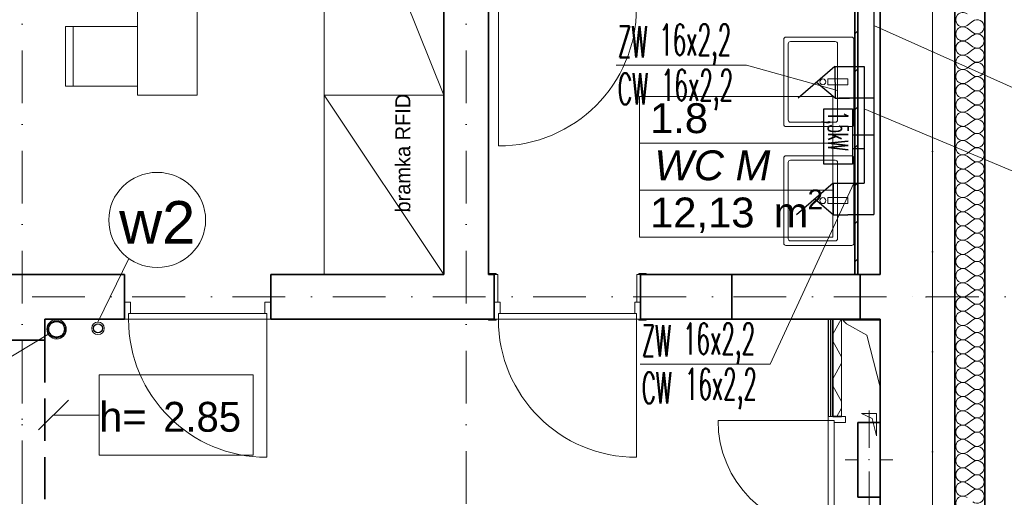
# Model space of a CAD drawing. Header units: millimetres. Extents: x -34676 to 172266, y 39940 to 476087.
# Tile 164 of 256: x 43953 to 50540, y 316783 to 319982. Entities that reach past the tile are written whole.
import ezdxf
from ezdxf.lldxf.tags import DXFTag

# ---------------------------------------------------------------- set-up
doc = ezdxf.new("R2010")
doc.units = ezdxf.units.MM
doc.header["$MEASUREMENT"] = 0
doc.linetypes.add('Krawędzie ukryte', pattern=[3.912222, 2.822222, -1.09])
doc.linetypes.add('Kropki i Kreski', pattern=[6.702778, 3.527778, -1.763889, 0, -1.411111])
for name, color, linetype in [('#IS_ armatura sanitar', 250, 'Continuous'), ('#podkład', 252, 'Continuous'), ('- A - ocieplenie', 7, 'Continuous'), ('- strefy pomieszczeń', 7, 'Continuous'), ('Drzwi Archicad', 7, 'Continuous'), ('Instalacje - Elektryczne', 7, 'Continuous'), ('IS_Text_Pion_Wodociag', 7, 'Continuous'), ('Konstrukcja - Belki', 7, 'Continuous'), ('Konstrukcja - Siatka mod', 7, 'Continuous'), ('Konstrukcja - Stropy', 7, 'Continuous'), ('Konstrukcja - Ściany działowe', 7, 'Continuous'), ('Konstrukcja - Ściany nośne wew..P', 7, 'Continuous'), ('Konstrukcja - Ściany zewnętrzne', 7, 'Continuous'), ('Opisy - Etykiety', 7, 'Continuous'), ('Opisy - Tekst', 7, 'Continuous'), ('Wnętrze - Umeblowanie', 7, 'Continuous'), ('Wnętrze - Wyposażenie', 7, 'Continuous'), ('z JAN', 7, 'Continuous')]:
    doc.layers.add(name, color=color, linetype=linetype)
doc.layers.add('#ks', color=34, linetype='Continuous', lineweight=30)
doc.layers.add('#woda', color=4, linetype='Continuous', lineweight=18)
for name, color, linetype, true_color in [('IS_Ciepła_woda', 1, 'DASHDOT', 0xff0000), ('IS_Opisy_działek_Wodociag', 7, 'SOLID', 0x000000), ('IS_Zimna_woda', 5, 'SOLID', 0x0000ff)]:
    doc.layers.add(name, color=color, linetype=linetype, true_color=true_color)
doc.styles.add('MtXpl_Arial', font='arial.ttf', dxfattribs={"height": 0.2})
doc.styles.add('MtXpl_Arial1', font='ariali.ttf', dxfattribs={"height": 0.2})
doc.styles.add('ROMANS', font='romans', dxfattribs={"width": 0.6})
doc.styles.get("Standard").update_dxf_attribs({"font": 'arial.ttf'})
doc.styles.add('STYL_AUTOMATYCZNY_5', font='arial.ttf')
doc.styles.add('STYL_AUTOMATYCZNY_6', font='txt')
tags = doc.linetypes.add('DASHDOT', pattern=[20, 10, -5, 0, -5]).pattern_tags.tags
tags[10:11] = [DXFTag(74, 4), DXFTag(75, 0), DXFTag(340, '0'), DXFTag(46, 0.0), DXFTag(50, 0.0), DXFTag(44, 0.0), DXFTag(45, 0.0)]
tags[8:9] = [DXFTag(74, 4), DXFTag(75, 0), DXFTag(340, '0'), DXFTag(46, 0.0), DXFTag(50, 0.0), DXFTag(44, 0.0), DXFTag(45, 0.0)]
tags[6:7] = [DXFTag(74, 4), DXFTag(75, 0), DXFTag(340, '0'), DXFTag(46, 0.0), DXFTag(50, 0.0), DXFTag(44, 0.0), DXFTag(45, 0.0)]
tags[4:5] = [DXFTag(74, 4), DXFTag(75, 0), DXFTag(340, '0'), DXFTag(46, 0.0), DXFTag(50, 0.0), DXFTag(44, 0.0), DXFTag(45, 0.0)]
tags = doc.linetypes.add('SOLID', pattern=[10, 10, 0]).pattern_tags.tags
tags[6:7] = [DXFTag(74, 4), DXFTag(75, 0), DXFTag(340, '0'), DXFTag(46, 0.0), DXFTag(50, 0.0), DXFTag(44, 0.0), DXFTag(45, 0.0)]
tags[4:5] = [DXFTag(74, 4), DXFTag(75, 0), DXFTag(340, '0'), DXFTag(46, 0.0), DXFTag(50, 0.0), DXFTag(44, 0.0), DXFTag(45, 0.0)]

# ---------------------------------------------------------------- blocks, each defined once
blk = doc.blocks.new('ks')
at = {"layer": '#woda', "color": 7, "lineweight": 30}
for p, q in [((-16727.92, -26593.79), (-16751.19, -26573.79)), ((-16727.92, -26573.79), (-16739.55, -26583.79)), ((-16727.92, -26593.79), (-16727.92, -26573.79)), ((-16727.92, -26573.79), (-16718.81, -26573.79)), ((-16727.92, -26593.79), (-16718.79, -26593.79))]:
    blk.add_line(p, q, dxfattribs=at)
blk = doc.blocks.new('ILHKGJHF')
at = {"layer": '- A - ocieplenie', "color": 252, "linetype": 'Continuous', "lineweight": 35, "ltscale": 100}
for p, q in [((49817.6, 328890.5), (49817.6, 316110.5)), ((50017.6, 316310.5), (50017.6, 328890.5))]:
    blk.add_line(p, q, dxfattribs=at)
at = {"layer": '- A - ocieplenie', "color": 252, "linetype": 'Continuous', "lineweight": 13, "ltscale": 100}
for p, q in [((49898.5, 325308.7), (49936.6, 325337.3)), ((49898.5, 325289.6), (49936.6, 325261.1)), ((49898.5, 325213.4), (49936.6, 325242)), ((49898.5, 325194.4), (49936.6, 325165.8)), ((49898.5, 325118.2), (49936.6, 325146.8)), ((49898.5, 325099.2), (49936.6, 325070.6)), ((49898.5, 325023), (49936.6, 325051.5)), ((49898.5, 325003.9), (49936.6, 324975.4)), ((49898.5, 324927.7), (49936.6, 324956.3)), ((49898.5, 324908.7), (49936.6, 324880.1)), ((49898.5, 324832.5), (49936.6, 324861.1)), ((49898.5, 324813.4), (49936.6, 324784.9)), ((49898.5, 324737.3), (49936.6, 324765.8)), ((49898.5, 324718.2), (49936.6, 324689.6)), ((49898.5, 324642), (49936.6, 324670.6)), ((49898.5, 324623), (49936.6, 324594.4)), ((49898.5, 324546.8), (49936.6, 324575.4)), ((49898.5, 324527.7), (49936.6, 324499.2)), ((49898.5, 324451.5), (49936.6, 324480.1)), ((49898.5, 324432.5), (49936.6, 324403.9)), ((49898.5, 324356.3), (49936.6, 324384.9)), ((49898.5, 324337.3), (49936.6, 324308.7)), ((49898.5, 324261.1), (49936.6, 324289.6)), ((49898.5, 324242), (49936.6, 324213.4)), ((49898.5, 324165.8), (49936.6, 324194.4)), ((49898.5, 324146.8), (49936.6, 324118.2)), ((49898.5, 324070.6), (49936.6, 324099.2)), ((49898.5, 324051.5), (49936.6, 324023)), ((49898.5, 323975.4), (49936.6, 324003.9)), ((49898.5, 323956.3), (49936.6, 323927.7)), ((49898.5, 323880.1), (49936.6, 323908.7)), ((49898.5, 323861.1), (49936.6, 323832.5)), ((49898.5, 323784.9), (49936.6, 323813.4)), ((49898.5, 323765.8), (49936.6, 323737.3)), ((49898.5, 323689.6), (49936.6, 323718.2)), ((49898.5, 323670.6), (49936.6, 323642)), ((49898.5, 323594.4), (49936.6, 323623)), ((49898.5, 323575.4), (49936.6, 323546.8)), ((49898.5, 323499.2), (49936.6, 323527.7)), ((49898.5, 323480.1), (49936.6, 323451.5)), ((49898.5, 323403.9), (49936.6, 323432.5)), ((49898.5, 323384.9), (49936.6, 323356.3)), ((49898.5, 323308.7), (49936.6, 323337.3)), ((49898.5, 323289.6), (49936.6, 323261.1)), ((49898.5, 323213.4), (49936.6, 323242)), ((49898.5, 323194.4), (49936.6, 323165.8)), ((49898.5, 323118.2), (49936.6, 323146.8)), ((49898.5, 323099.2), (49936.6, 323070.6)), ((49898.5, 323023), (49936.6, 323051.5)), ((49898.5, 323003.9), (49936.6, 322975.4)), ((49898.5, 322927.7), (49936.6, 322956.3)), ((49898.5, 322908.7), (49936.6, 322880.1)), ((49898.5, 322832.5), (49936.6, 322861.1)), ((49898.5, 322813.4), (49936.6, 322784.9)), ((49898.5, 322737.3), (49936.6, 322765.8)), ((49898.5, 322718.2), (49936.6, 322689.6)), ((49898.5, 322642), (49936.6, 322670.6)), ((49898.5, 322623), (49936.6, 322594.4)), ((49898.5, 322546.8), (49936.6, 322575.4)), ((49898.5, 322527.7), (49936.6, 322499.2)), ((49898.5, 322451.5), (49936.6, 322480.1)), ((49898.5, 322432.5), (49936.6, 322403.9)), ((49898.5, 322356.3), (49936.6, 322384.9)), ((49898.5, 322337.3), (49936.6, 322308.7)), ((49898.5, 322261.1), (49936.6, 322289.6)), ((49898.5, 322242), (49936.6, 322213.4)), ((49898.5, 322165.8), (49936.6, 322194.4))]:
    blk.add_line(p, q, dxfattribs=at)
for centre, start, end in [((49869.9, 325346.8), 53.1301, 306.8699), ((49869.9, 325251.5), 53.1301, 306.8699), ((49965.2, 325299.2), 0, 126.8699), ((49965.2, 325299.2), 233.1301, 0), ((49965.2, 325203.9), 0, 126.8699), ((49869.9, 325156.3), 53.1301, 306.8699), ((49965.2, 325203.9), 233.1301, 0), ((49869.9, 325061.1), 53.1301, 306.8699), ((49965.2, 325108.7), 0, 126.8699), ((49965.2, 325108.7), 233.1301, 0), ((49965.2, 325013.4), 0, 126.8699), ((49869.9, 324965.8), 53.1301, 306.8699), ((49965.2, 325013.4), 233.1301, 0), ((49965.2, 324918.2), 0, 126.8699), ((49869.9, 324870.6), 53.1301, 306.8699), ((49965.2, 324918.2), 233.1301, 0), ((49965.2, 324823), 0, 126.8699), ((49869.9, 324775.4), 53.1301, 306.8699), ((49965.2, 324823), 233.1301, 0), ((49965.2, 324727.7), 0, 126.8699), ((49869.9, 324680.1), 53.1301, 306.8699), ((49965.2, 324727.7), 233.1301, 0), ((49869.9, 324584.9), 53.1301, 306.8699), ((49965.2, 324632.5), 0, 126.8699), ((49965.2, 324632.5), 233.1301, 0), ((49965.2, 324537.3), 0, 126.8699), ((49869.9, 324489.6), 53.1301, 306.8699), ((49965.2, 324537.3), 233.1301, 0), ((49869.9, 324394.4), 53.1301, 306.8699), ((49965.2, 324442), 0, 126.8699), ((49965.2, 324442), 233.1301, 0), ((49965.2, 324346.8), 0, 126.8699), ((49869.9, 324299.2), 53.1301, 306.8699), ((49965.2, 324346.8), 233.1301, 0), ((49869.9, 324203.9), 53.1301, 306.8699), ((49965.2, 324251.5), 0, 126.8699), ((49965.2, 324251.5), 233.1301, 0), ((49965.2, 324156.3), 0, 126.8699), ((49869.9, 324108.7), 53.1301, 306.8699), ((49965.2, 324156.3), 233.1301, 0), ((49965.2, 324061.1), 0, 126.8699), ((49869.9, 324013.4), 53.1301, 306.8699), ((49965.2, 324061.1), 233.1301, 0), ((49965.2, 323965.8), 0, 126.8699), ((49869.9, 323918.2), 53.1301, 306.8699), ((49965.2, 323965.8), 233.1301, 0), ((49965.2, 323870.6), 0, 126.8699), ((49869.9, 323823), 53.1301, 306.8699), ((49965.2, 323870.6), 233.1301, 0), ((49869.9, 323727.7), 53.1301, 306.8699), ((49965.2, 323775.4), 0, 126.8699), ((49965.2, 323775.4), 233.1301, 0), ((49965.2, 323680.1), 0, 126.8699), ((49869.9, 323632.5), 53.1301, 306.8699), ((49965.2, 323680.1), 233.1301, 0), ((49869.9, 323537.3), 53.1301, 306.8699), ((49965.2, 323584.9), 0, 126.8699), ((49965.2, 323584.9), 233.1301, 0), ((49965.2, 323489.6), 0, 126.8699), ((49869.9, 323442), 53.1301, 306.8699), ((49965.2, 323489.6), 233.1301, 0), ((49869.9, 323346.8), 53.1301, 306.8699), ((49965.2, 323394.4), 0, 126.8699), ((49965.2, 323394.4), 233.1301, 0), ((49965.2, 323299.2), 0, 126.8699), ((49869.9, 323251.5), 53.1301, 306.8699), ((49965.2, 323299.2), 233.1301, 0), ((49965.2, 323203.9), 0, 126.8699), ((49869.9, 323156.3), 53.1301, 306.8699), ((49965.2, 323203.9), 233.1301, 0), ((49965.2, 323108.7), 0, 126.8699), ((49869.9, 323061.1), 53.1301, 306.8699), ((49965.2, 323108.7), 233.1301, 0), ((49965.2, 323013.4), 0, 126.8699), ((49869.9, 322965.8), 53.1301, 306.8699), ((49965.2, 323013.4), 233.1301, 0), ((49869.9, 322870.6), 53.1301, 306.8699), ((49965.2, 322918.2), 0, 126.8699), ((49965.2, 322918.2), 233.1301, 0), ((49965.2, 322823), 0, 126.8699), ((49869.9, 322775.4), 53.1301, 306.8699), ((49965.2, 322823), 233.1301, 0), ((49869.9, 322680.1), 53.1301, 306.8699), ((49965.2, 322727.7), 0, 126.8699), ((49965.2, 322727.7), 233.1301, 0), ((49965.2, 322632.5), 0, 126.8699), ((49869.9, 322584.9), 53.1301, 306.8699), ((49965.2, 322632.5), 233.1301, 0), ((49869.9, 322489.6), 53.1301, 306.8699), ((49965.2, 322537.3), 0, 126.8699), ((49965.2, 322537.3), 233.1301, 0), ((49965.2, 322442), 0, 126.8699), ((49869.9, 322394.4), 53.1301, 306.8699), ((49965.2, 322442), 233.1301, 0), ((49965.2, 322346.8), 0, 126.8699), ((49869.9, 322299.2), 53.1301, 306.8699), ((49965.2, 322346.8), 233.1301, 0), ((49965.2, 322251.5), 0, 126.8699), ((49869.9, 322203.9), 53.1301, 306.8699), ((49965.2, 322251.5), 233.1301, 0), ((49965.2, 322156.3), 0, 126.8699), ((49869.9, 322108.7), 53.1301, 306.8699), ((49965.2, 322156.3), 233.1301, 0)]:
    blk.add_arc(centre, 47.6, start, end, dxfattribs=at)
at = {"layer": '- strefy pomieszczeń', "color": 252, "linetype": 'Continuous', "lineweight": 13, "ltscale": 100}
for p, q in [((47707.6, 324833.3), (48999.3, 324833.3)), ((47707.6, 324519), (47707.6, 324833.3)), ((48999.3, 324833.3), (48999.3, 324519)), ((48999.3, 324519), (47707.6, 324519)), ((47707.6, 324519), (48999.3, 324519)), ((47707.6, 324204.8), (47707.6, 324519)), ((48999.3, 324519), (48999.3, 324204.8)), ((48999.3, 324204.8), (47707.6, 324204.8)), ((47707.6, 324204.8), (48999.3, 324204.8)), ((47707.6, 323890.5), (47707.6, 324204.8)), ((48999.3, 324204.8), (48999.3, 323890.5)), ((48999.3, 323890.5), (47707.6, 323890.5))]:
    blk.add_line(p, q, dxfattribs=at)
at = {"color": 252, "linetype": 'Continuous', "lineweight": 35, "ltscale": 100}
for p, q in [((49184.2, 323640.5), (48324.2, 323640.5)), ((48324.2, 323340.5), (49184.2, 323340.5))]:
    blk.add_line(p, q, dxfattribs=at)
at = {"layer": 'Drzwi Archicad', "color": 252, "linetype": 'Continuous', "lineweight": 13, "ltscale": 100}
for p, q in [((46762.6, 325425.5), (46762.6, 324501.5)), ((46747.6, 323646.5), (46697.6, 323646.5)), ((46697.6, 323646.5), (46697.6, 323640.5)), ((46747.6, 323640.5), (46747.6, 323646.5)), ((47751.6, 323646.5), (47701.6, 323646.5)), ((47701.6, 323646.5), (47701.6, 323640.5)), ((47751.6, 323640.5), (47751.6, 323646.5)), ((46697.6, 323640.5), (46747.6, 323640.5)), ((46759.6, 323640.5), (46734.6, 323640.5)), ((46734.6, 323640.5), (46734.6, 323455.5)), ((46759.6, 323455.5), (46759.6, 323640.5)), ((47714.6, 323640.5), (47689.6, 323640.5)), ((47689.6, 323640.5), (47689.6, 323455.5)), ((47701.6, 323640.5), (47751.6, 323640.5)), ((47714.6, 323455.5), (47714.6, 323640.5)), ((44260.7, 323340.5), (44260.7, 323455.5)), ((44260.7, 323455.5), (44300.7, 323455.5)), ((44300.7, 323455.5), (44300.7, 323380.5)), ((45200.7, 323380.5), (45200.7, 323455.5)), ((45200.7, 323455.5), (45240.7, 323455.5)), ((45240.7, 323455.5), (45240.7, 323340.5)), ((46734.6, 323455.5), (46759.6, 323455.5)), ((46734.6, 323340.5), (46734.6, 323455.5)), ((46734.6, 323455.5), (46774.6, 323455.5)), ((46774.6, 323455.5), (46774.6, 323380.5)), ((47674.6, 323380.5), (47674.6, 323455.5)), ((47674.6, 323455.5), (47714.6, 323455.5)), ((47689.6, 323455.5), (47714.6, 323455.5)), ((47714.6, 323455.5), (47714.6, 323340.5)), ((44300.7, 323380.5), (44288.7, 323380.5)), ((44288.7, 323380.5), (44288.7, 323340.5)), ((45212.7, 323380.5), (44288.7, 323380.5)), ((44288.7, 323380.5), (44288.7, 323340.5)), ((45212.7, 323380.5), (45200.7, 323380.5)), ((45212.7, 323340.5), (45212.7, 323380.5)), ((45212.7, 323340.5), (45212.7, 323380.5)), ((46774.6, 323380.5), (46762.6, 323380.5)), ((46762.6, 323380.5), (46762.6, 323340.5)), ((47686.6, 323380.5), (46762.6, 323380.5)), ((46762.6, 323380.5), (46762.6, 323340.5)), ((47686.6, 323380.5), (47674.6, 323380.5)), ((47686.6, 323340.5), (47686.6, 323380.5)), ((47686.6, 323340.5), (47686.6, 323380.5)), ((44288.7, 323340.5), (44260.7, 323340.5)), ((44288.7, 323340.5), (45212.7, 323340.5)), ((45212.7, 323340.5), (45212.7, 322416.5)), ((45240.7, 323340.5), (45212.7, 323340.5)), ((46747.6, 323340.5), (46697.6, 323340.5)), ((46697.6, 323340.5), (46697.6, 323334.5)), ((46697.6, 323334.5), (46747.6, 323334.5)), ((46762.6, 323340.5), (46734.6, 323340.5)), ((46747.6, 323334.5), (46747.6, 323340.5)), ((46762.6, 323340.5), (47686.6, 323340.5)), ((47686.6, 323340.5), (47686.6, 322416.5)), ((47714.6, 323340.5), (47686.6, 323340.5)), ((47751.6, 323340.5), (47701.6, 323340.5)), ((47701.6, 323340.5), (47701.6, 323334.5)), ((47701.6, 323334.5), (47751.6, 323334.5)), ((47751.6, 323334.5), (47751.6, 323340.5)), ((48969.2, 322662.5), (48232.2, 322662.5)), ((48969.2, 322662.5), (48969.2, 322690.5)), ((48969.2, 322690.5), (49084.2, 322690.5)), ((48969.2, 322690.5), (48984.2, 322690.5)), ((48969.2, 322690.5), (48984.2, 322690.5)), ((49009.2, 322662.5), (48969.2, 322662.5)), ((48969.2, 321925.5), (48969.2, 322662.5)), ((48969.2, 322662.5), (49009.2, 322662.5)), ((48984.2, 322690.5), (48999.2, 322690.5)), ((48984.2, 322690.5), (48999.2, 322690.5)), ((49009.2, 322650.5), (49009.2, 322662.5)), ((49009.2, 322662.5), (49009.2, 321925.5)), ((49084.2, 322690.5), (49084.2, 322650.5)), ((49084.2, 322650.5), (49009.2, 322650.5))]:
    blk.add_line(p, q, dxfattribs=at)
at = {"layer": 'Drzwi Archicad', "color": 252, "linetype": 'Continuous', "lineweight": 35, "ltscale": 100}
for p, q in [((44260.7, 323455.5), (44260.7, 323640.5)), ((45240.7, 323455.5), (45240.7, 323640.5)), ((46734.6, 323640.5), (46697.6, 323640.5)), ((46734.6, 323640.5), (46697.6, 323640.5)), ((46734.6, 323455.5), (46734.6, 323640.5)), ((46734.6, 323455.5), (46734.6, 323640.5)), ((47714.6, 323455.5), (47714.6, 323640.5)), ((47714.6, 323455.5), (47714.6, 323640.5)), ((47714.6, 323640.5), (47751.6, 323640.5)), ((47714.6, 323640.5), (47751.6, 323640.5)), ((44260.7, 323340.5), (44260.7, 323455.5)), ((44260.7, 323340.5), (44260.7, 323455.5)), ((45240.7, 323340.5), (45240.7, 323455.5)), ((45240.7, 323340.5), (45240.7, 323455.5)), ((46734.6, 323340.5), (46734.6, 323455.5)), ((46734.6, 323340.5), (46734.6, 323455.5)), ((47714.6, 323340.5), (47714.6, 323455.5)), ((47714.6, 323340.5), (47714.6, 323455.5)), ((46734.6, 323340.5), (46697.6, 323340.5)), ((46734.6, 323340.5), (46697.6, 323340.5)), ((47714.6, 323340.5), (47751.6, 323340.5)), ((47714.6, 323340.5), (47751.6, 323340.5)), ((48999.2, 322690.5), (49059.2, 322690.5)), ((48999.2, 322690.5), (49059.2, 322690.5))]:
    blk.add_line(p, q, dxfattribs=at)
at = {"layer": 'Drzwi Archicad', "color": 252, "linetype": 'Continuous', "lineweight": 13, "ltscale": 100}
for centre, radius, start, end in [((46762.6, 325425.5), 924, 270, 0), ((45212.7, 323340.5), 924, 180, 270), ((47686.6, 323340.5), 924, 180, 270), ((48969.2, 322662.5), 737, 180, 270)]:
    blk.add_arc(centre, radius, start, end, dxfattribs=at)
at = {"layer": 'Instalacje - Elektryczne', "color": 252, "linetype": 'Continuous', "lineweight": 0, "ltscale": 100}
for p, q in [((49242.6, 322480.5), (49242.6, 322730.5)), ((49162.6, 322400.5), (49082.6, 322400.5)), ((49322.6, 322400.5), (49402.6, 322400.5)), ((49242.6, 322320.5), (49242.6, 322070.5))]:
    blk.add_line(p, q, dxfattribs=at)
at = {"layer": 'Instalacje - Elektryczne', "color": 252, "linetype": 'Continuous', "lineweight": 35, "ltscale": 100}
for p, q in [((49167.6, 322650.5), (49167.6, 322150.5)), ((49317.6, 322650.5), (49167.6, 322650.5)), ((49317.6, 322150.5), (49317.6, 322650.5)), ((49167.6, 322150.5), (49317.6, 322150.5))]:
    blk.add_line(p, q, dxfattribs=at)
at = {"layer": 'Instalacje - Elektryczne', "color": 252, "linetype": 'Continuous', "lineweight": 0, "ltscale": 100}
blk.add_point((49242.6, 322400.5), dxfattribs=at)
at = {"layer": 'Konstrukcja - Belki', "color": 252, "linetype": 'Krawędzie ukryte', "lineweight": 35, "ltscale": 100}
for p, q in [((43427.6, 323200.5), (43727.6, 323200.5)), ((43727.6, 323200.5), (43727.6, 321280.4))]:
    blk.add_line(p, q, dxfattribs=at)
at = {"layer": 'Konstrukcja - Belki', "color": 252, "linetype": 'Kropki i Kreski', "lineweight": 13, "ltscale": 100}
blk.add_line((43577.6, 323200.5), (43577.6, 321280.4), dxfattribs=at)
at = {"layer": 'Konstrukcja - Siatka mod', "color": 252, "linetype": 'Kropki i Kreski', "lineweight": 13, "ltscale": 100}
for p, q in [((43577.6, 314731.6), (43577.6, 331696.4)), ((46547.6, 314731.6), (46547.6, 331696.4)), ((49667.6, 331696.4), (49667.6, 314731.6)), ((20180, 323490.5), (49624.6, 323490.5)), ((49624.6, 323490.5), (50624.6, 323490.5))]:
    blk.add_line(p, q, dxfattribs=at)
blk.add_point((49624.6, 323490.5), dxfattribs=at)
blk.add_point((49624.6, 323490.5), dxfattribs=at)
at = {"layer": 'Konstrukcja - Stropy', "color": 252, "linetype": 'Continuous', "lineweight": 13, "ltscale": 100}
blk.add_line((49667.6, 316110.5), (49667.6, 328590.5), dxfattribs=at)
at = {"layer": 'Konstrukcja - Ściany działowe', "color": 252, "linetype": 'Continuous', "lineweight": 35, "ltscale": 100}
for p, q in [((49147.6, 325425.5), (49147.6, 323640.5)), ((49167.6, 323640.5), (49167.6, 325425.5)), ((48999.2, 323340.5), (48999.2, 322690.5)), ((48999.2, 323340.5), (49059.2, 323340.5)), ((48999.2, 322690.5), (49059.2, 322690.5))]:
    blk.add_line(p, q, dxfattribs=at)
at = {"layer": 'Konstrukcja - Ściany działowe', "color": 252, "linetype": 'Continuous', "lineweight": 13}
for p, q in [((49147.6, 325253.1), (49167.6, 325273.1)), ((49147.6, 324998.5), (49167.6, 325018.5)), ((49147.6, 324743.9), (49167.6, 324763.9)), ((49147.6, 324489.4), (49167.6, 324509.4)), ((49147.6, 324234.8), (49167.6, 324254.8)), ((49147.6, 323980.3), (49167.6, 324000.3)), ((49147.6, 323725.7), (49167.6, 323745.7)), ((48999.2, 323242.2), (49055.9, 323340.5)), ((48974, 323293.2), (48974, 323293.2)), ((48974, 323218.2), (48974, 323218.2)), ((49059.2, 323090.3), (48999.2, 323194.2)), ((48974, 323143.2), (48974, 323143.2)), ((48974, 323068.2), (48974, 323068.2)), ((48974, 322993.2), (48974, 322993.2)), ((48999.2, 322942.2), (49059.2, 323046.1)), ((48974, 322918.2), (48974, 322918.2)), ((49059.2, 322790.3), (48999.2, 322894.2)), ((48974, 322843.2), (48974, 322843.2)), ((48974, 322768.2), (48974, 322768.2)), ((49027, 322690.5), (49059.2, 322746.1)), ((48974, 322693.2), (48974, 322693.2))]:
    blk.add_line(p, q, dxfattribs=at)
at = {"layer": 'Konstrukcja - Ściany działowe', "color": 252, "linetype": 'Continuous', "lineweight": 13, "ltscale": 100}
for p, q in [((48969.2, 323340.5), (48984.2, 323340.5)), ((48984.2, 323340.5), (48999.2, 323340.5)), ((49059.2, 322690.5), (49059.2, 323340.5)), ((48969.2, 322690.5), (48984.2, 322690.5)), ((48984.2, 322690.5), (48999.2, 322690.5))]:
    blk.add_line(p, q, dxfattribs=at)
at = {"layer": 'Konstrukcja - Ściany działowe', "color": 252, "linetype": 'Continuous', "lineweight": 25, "ltscale": 100}
for p, q in [((48969.2, 323340.5), (48969.2, 322690.5)), ((48984.2, 323340.5), (48984.2, 322690.5))]:
    blk.add_line(p, q, dxfattribs=at)
at = {"layer": 'Konstrukcja - Ściany nośne wew..P', "color": 252, "linetype": 'Continuous', "lineweight": 35, "ltscale": 100}
for p, q in [((46397.6, 328590.5), (46397.6, 323640.5)), ((46697.6, 323640.5), (46697.6, 328590.5)), ((44260.7, 323455.5), (44260.7, 323640.5)), ((45240.7, 323455.5), (45240.7, 323640.5)), ((46397.6, 323640.5), (45240.7, 323640.5)), ((46734.6, 323640.5), (46697.6, 323640.5)), ((46734.6, 323640.5), (46697.6, 323640.5)), ((46734.6, 323455.5), (46734.6, 323640.5)), ((47714.6, 323640.5), (47751.6, 323640.5)), ((47714.6, 323455.5), (47714.6, 323640.5)), ((48324.2, 323640.5), (47714.6, 323640.5)), ((48324.2, 323640.5), (48324.2, 323340.5)), ((49184.2, 323640.5), (49184.2, 323340.5)), ((49317.6, 323640.5), (49184.2, 323640.5)), ((44260.7, 323340.5), (44260.7, 323455.5)), ((45240.7, 323340.5), (45240.7, 323455.5)), ((46734.6, 323340.5), (46734.6, 323455.5)), ((47714.6, 323340.5), (47714.6, 323455.5)), ((45240.7, 323340.5), (46734.6, 323340.5)), ((46734.6, 323340.5), (46697.6, 323340.5)), ((47714.6, 323340.5), (47751.6, 323340.5)), ((47714.6, 323340.5), (48324.2, 323340.5)), ((49184.2, 323340.5), (49317.6, 323340.5))]:
    blk.add_line(p, q, dxfattribs=at)
at = {"layer": 'Konstrukcja - Ściany nośne wew..P', "color": 252, "linetype": 'Continuous', "lineweight": 35, "ltscale": 100, "flags": 128}
for points in [[(44260.7, 323640.5), (42014.3, 323640.5)], [(43727.6, 323200.5), (43727.6, 323340.5)], [(43727.6, 323340.5), (44260.7, 323340.5)], [(43427.6, 323200.5), (43727.6, 323200.5)]]:
    blk.add_lwpolyline(points, dxfattribs=at)
at = {"layer": 'Konstrukcja - Ściany zewnętrzne', "color": 252, "linetype": 'Continuous', "lineweight": 35, "ltscale": 100}
for p, q in [((49817.6, 315810.5), (49817.6, 328890.5)), ((49317.6, 328590.5), (49317.6, 323640.5)), ((49317.6, 323340.5), (49317.6, 321160.5))]:
    blk.add_line(p, q, dxfattribs=at)
at = {"layer": 'Opisy - Etykiety', "color": 252, "linetype": 'Continuous', "lineweight": 20, "ltscale": 100}
for p, q in [((45123.1, 322967.9), (44091.7, 322967.9)), ((44091.7, 322967.9), (44091.7, 322431.4)), ((45123.1, 322431.4), (45123.1, 322967.9)), ((43886.7, 322799.7), (43686.7, 322599.7)), ((43786.7, 322699.7), (44091.7, 322699.7)), ((44091.7, 322431.4), (45123.1, 322431.4))]:
    blk.add_line(p, q, dxfattribs=at)
at = {"layer": 'Wnętrze - Umeblowanie', "color": 252, "linetype": 'Continuous', "lineweight": 13, "ltscale": 100}
for p, q in [((46397.6, 324840.5), (45597.6, 326840.5)), ((45597.6, 326840.5), (45597.6, 324840.5)), ((46397.6, 324840.5), (46397.6, 326840.5)), ((43917.6, 325300.7), (43917.6, 324900.7)), ((46397.6, 323640.5), (45597.6, 324840.5)), ((45597.6, 324840.5), (46397.6, 324840.5)), ((46397.6, 324840.5), (45597.6, 324840.5)), ((45597.6, 324840.5), (45597.6, 323640.5)), ((46397.6, 323640.5), (46397.6, 324840.5)), ((45597.6, 323640.5), (46397.6, 323640.5))]:
    blk.add_line(p, q, dxfattribs=at)
at = {"layer": 'Wnętrze - Umeblowanie', "color": 252, "linetype": 'Continuous', "lineweight": 13, "ltscale": 100, "flags": 128}
for points in [[(44747.6, 328440.7), (44747.6, 324840.7), (44347.6, 324840.7), (44347.6, 328440.7)], [(44347.6, 325300.7), (44347.6, 324900.7), (43867.6, 324900.7), (43867.6, 325300.7)]]:
    blk.add_lwpolyline(points, close=True, dxfattribs=at)
at = {"layer": 'Wnętrze - Wyposażenie', "color": 252, "linetype": 'Continuous', "lineweight": 13, "ltscale": 100}
for p, q in [((49126.6, 325230.5), (48686.6, 325230.5)), ((48671.6, 325215.5), (48671.6, 324645.5)), ((48701.6, 325185.5), (48701.6, 324675.5)), ((49016.6, 325200.5), (48716.6, 325200.5)), ((49031.6, 324675.5), (49031.6, 325185.5)), ((49141.6, 324645.5), (49141.6, 325215.5)), ((48966.6, 324910.5), (48966.6, 324950.5)), ((48966.6, 324950.5), (49101.6, 324950.5)), ((49101.6, 324910.5), (48966.6, 324910.5)), ((49101.6, 324950.5), (49101.6, 324910.5)), ((48716.6, 324660.5), (49016.6, 324660.5)), ((48686.6, 324630.5), (49126.6, 324630.5)), ((49126.6, 324435.5), (48686.6, 324435.5)), ((48671.6, 324420.5), (48671.6, 323850.5)), ((48701.6, 324390.5), (48701.6, 323880.5)), ((49016.6, 324405.5), (48716.6, 324405.5)), ((49031.6, 323880.5), (49031.6, 324390.5)), ((49141.6, 323850.5), (49141.6, 324420.5)), ((48966.6, 324115.5), (48966.6, 324155.5)), ((48966.6, 324155.5), (49101.6, 324155.5)), ((49101.6, 324115.5), (48966.6, 324115.5)), ((49101.6, 324155.5), (49101.6, 324115.5)), ((48716.6, 323865.5), (49016.6, 323865.5)), ((48686.6, 323835.5), (49126.6, 323835.5))]:
    blk.add_line(p, q, dxfattribs=at)
for centre in [(48933.5, 324930.5), (48933.5, 324135.5)]:
    blk.add_circle(centre, 20, dxfattribs=at)
for centre, start, end in [((48686.6, 325215.5), 90.00089, 180.00089), ((49126.6, 325215.5), 0.00089, 90.00089), ((48716.6, 325185.5), 90.00089, 180.00089), ((49016.6, 325185.5), 0.00089, 90.00089), ((48686.6, 324645.5), 180.00089, 270.00089), ((48716.6, 324675.5), 180.00089, 270.00089), ((49016.6, 324675.5), 270.00089, 0.00089), ((49126.6, 324645.5), 270.00089, 0.00089), ((48686.6, 324420.5), 90.00089, 180.00089), ((49126.6, 324420.5), 0.00089, 90.00089), ((48716.6, 324390.5), 90.00089, 180.00089), ((49016.6, 324390.5), 0.00089, 90.00089), ((48686.6, 323850.5), 180.00089, 270.00089), ((48716.6, 323880.5), 180.00089, 270.00089), ((49016.6, 323880.5), 270.00089, 0.00089), ((49126.6, 323850.5), 270.00089, 0.00089)]:
    blk.add_arc(centre, 15, start, end, dxfattribs=at)
at = {"layer": 'z JAN', "color": 252, "linetype": 'Continuous', "lineweight": 13, "ltscale": 100}
for p, q in [((49317.3, 323335.5), (49067.3, 323335.5)), ((49067.3, 323335.5), (49092.3, 323310.5)), ((49317.3, 322885.5), (49317.3, 323335.5)), ((49092.3, 323310.5), (49227.4, 323235)), ((49227.4, 323235), (49317.3, 322885.5)), ((49292.6, 322710.5), (49192.6, 322710.5)), ((49192.6, 322710.5), (49262.6, 322677)), ((49262.6, 322677), (49292.6, 322560.5)), ((49292.6, 322560.5), (49292.6, 322710.5))]:
    blk.add_line(p, q, dxfattribs=at)
at = {"layer": '- strefy pomieszczeń', "color": 252, "linetype": 'Continuous', "lineweight": 13}
for s, height, style, p in [('1.8', 200, 'MtXpl_Arial', (47777.2, 324587.2)), ('WC M', 200, 'MtXpl_Arial1', (47806.6, 324271.7)), ('2', 132, 'MtXpl_Arial', (48831.6, 324077.8)), ('12,13', 200, 'MtXpl_Arial', (47777.2, 323955.8)), (' m', 200, 'MtXpl_Arial', (48526.8, 323955.8))]:
    blk.add_text(s, height=height, dxfattribs=dict(at, style=style)).set_placement(p)
at = {"layer": 'Opisy - Etykiety', "color": 252, "linetype": 'Continuous', "lineweight": 20}
for s, style, p in [('h=', 'STYL_AUTOMATYCZNY_5', (44091.7, 322587.7)), ('2.85', 'STYL_AUTOMATYCZNY_6', (44520.2, 322587.7))]:
    blk.add_text(s, height=200, dxfattribs=dict(at, style=style)).set_placement(p)
at = {"layer": 'Opisy - Tekst', "color": 252, "linetype": 'Continuous', "lineweight": 13, "style": 'STYL_AUTOMATYCZNY_6'}
blk.add_text('bramka RFID', height=100, rotation=90, dxfattribs=at).set_placement((46173.5, 324055.7))

msp = doc.modelspace()

# ---------------------------------------------------------------- linework, layer by layer
at = {"layer": '#ks', "color": 202, "lineweight": 30}
msp.add_lwpolyline([(49525.1, 319385.6), (49525.1, 319014.4), (49333.1, 319014.4), (49333.1, 319385.6)], close=True, dxfattribs=at)
at = {"layer": '#ks', "color": 34, "lineweight": 0}
msp.add_circle((44199.5, 317908.7), 65, dxfattribs=at)
msp.add_circle((44199.5, 317908.7), 65, dxfattribs=at)
msp.add_circle((44199.5, 317908.7), 65, dxfattribs=at)
msp.add_circle((44199.5, 317908.7), 65, dxfattribs=at)
at = {"layer": '#ks', "color": 34, "lineweight": 40}
msp.add_circle((44199.5, 317908.7), 55, dxfattribs=at)
msp.add_circle((44199.5, 317908.7), 55, dxfattribs=at)
msp.add_circle((44199.5, 317908.7), 55, dxfattribs=at)
msp.add_circle((44199.5, 317908.7), 55, dxfattribs=at)
at = {"layer": '#woda', "color": 4, "lineweight": 5}
msp.add_circle((44476.5, 317915.1), 42, dxfattribs=at)
at = {"layer": '#woda', "color": 4, "lineweight": 30}
msp.add_circle((44476.5, 317915.1), 30, dxfattribs=at)
at = {"layer": 'IS_Ciepła_woda', "color": 1, "lineweight": 30, "ltscale": 20}
for p, q in [((49504, 319668.1), (49603.7, 319668.1)), ((49603.7, 319668.1), (49603.7, 318886.8)), ((49525.1, 319118), (49603.7, 319118)), ((49491.8, 318886.8), (49603.7, 318886.8))]:
    msp.add_line(p, q, dxfattribs=at)
at = {"layer": 'IS_Opisy_działek_Wodociag', "color": 7, "lineweight": 13, "ltscale": 10}
for p, q in [((49667.5, 319941.5), (50638.9, 319506.3)), ((47944.4, 319677.8), (48814.4, 319677.8)), ((49424.3, 319508), (48814.4, 319677.8)), ((49603.7, 319384.3), (50638.9, 318949.2)), ((49534.3, 318887), (48973.6, 317675.7)), ((48103.6, 317675.7), (48973.6, 317675.7))]:
    msp.add_line(p, q, dxfattribs=at)
at = {"layer": 'IS_Text_Pion_Wodociag', "color": 7, "linetype": 'SOLID', "lineweight": 18, "ltscale": 10}
for p, q in [((44476.5, 317957.1), (44683.3, 318381.8)), ((43774.8, 317654.1), (44152.3, 317880.5))]:
    msp.add_line(p, q, dxfattribs=at)
msp.add_ellipse((44872.7, 318640.3), major_axis=(324, 0), ratio=0.983333, dxfattribs=at)
at = {"layer": 'IS_Zimna_woda', "color": 4, "lineweight": 30, "ltscale": 10}
for p, q in [((49667.5, 322983), (49667.5, 318801.5)), ((49667.5, 322983), (49667.5, 318676.1)), ((49432.3, 319458.1), (49667.5, 319458.1)), ((49525.1, 319210), (49667.5, 319210)), ((49492.6, 318676.1), (49667.7, 318676.1))]:
    msp.add_line(p, q, dxfattribs=at)

# ---------------------------------------------------------------- block references
at = {"layer": '#IS_ armatura sanitar', "lineweight": 30, "xscale": -10.56000000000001, "yscale": 10.56, "zscale": 10.56, "rotation": 180.2217587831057}
for p in [(227139.5, 39523.1), (227127.9, 38741.8)]:
    msp.add_blockref('ks', p, dxfattribs=at)
at = {"layer": '#podkład'}
msp.add_blockref('ILHKGJHF', (392.7, -5365.3), dxfattribs=at)

# ---------------------------------------------------------------- texts
at = {"layer": '#ks', "color": 202, "lineweight": 30, "style": 'ROMANS', "width": 0.5}
msp.add_text('1,5kW', height=134.4, rotation=270, dxfattribs=at).set_placement((49360.8, 319367.3))
at = {"layer": 'IS_Opisy_działek_Wodociag', "color": 7, "lineweight": 13, "ltscale": 10, "style": 'ROMANS', "width": 0.5}
for s, p in [('16x2,2', (48231.9, 319742)), ('ZW', (47955.2, 319728.2)), ('CW', (47955, 319413)), ('16x2,2', (48243.9, 319438.9)), ('ZW', (48114.4, 317726.2)), ('16x2,2', (48391.1, 317740)), ('16x2,2', (48403.1, 317436.9)), ('CW', (48114.2, 317410.9))]:
    msp.add_text(s, height=210, dxfattribs=at).set_placement(p)
at = {"layer": 'IS_Text_Pion_Wodociag', "color": 7, "linetype": 'SOLID', "lineweight": 18, "ltscale": 10, "insert": (44872.7, 318481.8), "char_height": 285.12, "attachment_point": 8}
msp.add_mtext('\\fArial|b0|i0;w2', dxfattribs=at)

doc.saveas('drawing.dxf')
